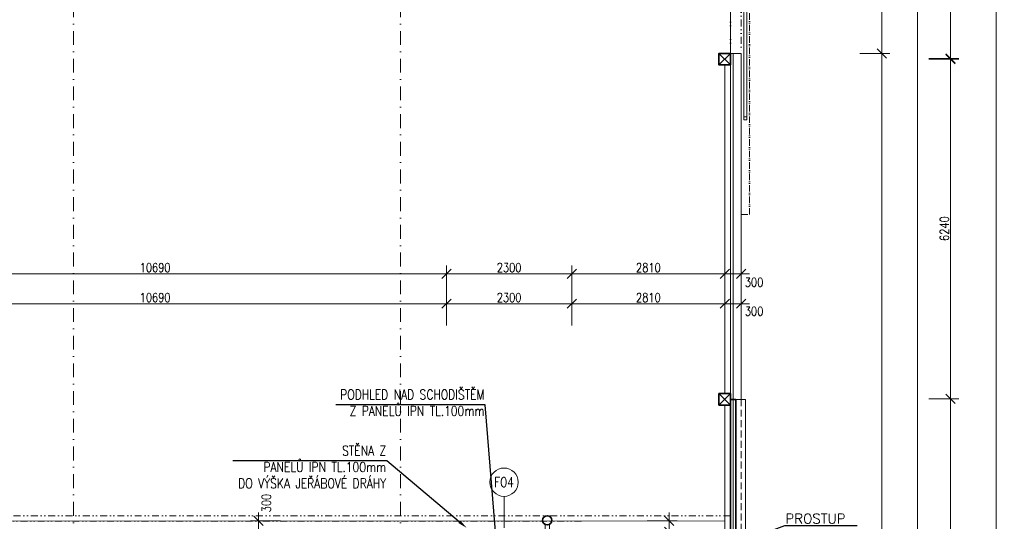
# Model space of a CAD drawing. Header units: millimetres. Extents: x -485339 to 350584, y -1189936 to 0.
# Tile 166 of 256: x -56865 to -38799, y -1016540 to -1007338. Entities that reach past the tile are written whole.
import ezdxf
from ezdxf import colors
from ezdxf.entities.mleader import LeaderData, LeaderLine
from ezdxf.enums import TextEntityAlignment as Align
from ezdxf.math import Vec2, Vec3

# ---------------------------------------------------------------- set-up
doc = ezdxf.new("R2010")
doc.units = ezdxf.units.MM
doc.header["$LTSCALE"] = 10
for name, pattern in [('ACAD_ISO12W100', [21, 12, -3, 0, -3, 0, -3]), ('DASHDOT', [25.4, 12.7, -6.35, 0, -6.35]), ('DĚLICÍ2', [15.875, 6.35, -3.175, 0, -3.175, 0, -3.175]), ('ČÁRKOVANÁ2', [9.525, 6.35, -3.175])]:
    doc.linetypes.add(name, pattern=pattern)
doc.layers.get('Defpoints').update_dxf_attribs({"color": 201})
for name, color, linetype, lineweight in [('N_popis', 10, 'Continuous', 18), ('N_čáry_obv.plášt', 212, 'Continuous', 18), ('N_čáry_obv.plášt_obrys', 212, 'Continuous', 35), ('N_čáry_plné', 10, 'Continuous', 18), ('St__otvory_dveře', 40, 'Continuous', 18), ('St_kóty', 132, 'Continuous', 18), ('St_lehký obvodový plášť', 152, 'Continuous', 18), ('St_sloupy_konstrukce haly', 5, 'Continuous', 35), ('St_sloupy_opláštění_půdorys', 25, 'Continuous', 35), ('St_čáry_nad', 250, 'DĚLICÍ2', 18), ('St_čáry_osy', 250, 'DASHDOT', 18), ('St_čáry_plné', 250, 'Continuous', 18), ('St_čáry_pod', 250, 'ČÁRKOVANÁ2', 18)]:
    doc.layers.add(name, color=color, linetype=linetype, lineweight=lineweight)
doc.layers.add('St_plocha_místn', color=140, linetype='Continuous', lineweight=18, plot=False)
doc.styles.get("Standard").update_dxf_attribs({"font": 'simplex.shx', "width": 0.8})
doc.linetypes.add('ZIGZAG', pattern='A,0.00254,-5.08,[131,ltypeshp.shx,S=5.08,R=0,X=-5.08,Y=0],-10.16,[131,ltypeshp.shx,S=5.08,R=180,X=5.08,Y=0],-5.08', length=20.32254)
doc.dimstyles.new('stavebníM100', dxfattribs={"dimtxt": 165, "dimasz": 170, "dimexe": 150, "dimexo": 100, "dimgap": 30, "dimtad": 1, "dimdec": 0, "dimtxsty": 'Standard', "dimblk": 'OBLIQUE', "dimcen": -2.5, "dimdle": 150, "dimclrd": 256, "dimclre": 256, "dimclrt": 256, "dimadec": 4, "dimazin": 0, "dimtfac": 1, "dimtdec": 0, "dimtmove": 2, "dimatfit": 3, "dimldrblk": 'OBLIQUE', "dimfxl": 400, "dimfxlon": 1, "dimlwd": -1, "dimlwe": -1, "dimarcsym": 0})

# ---------------------------------------------------------------- blocks, each defined once
blk = doc.blocks.new('G$CD8A98CDB')
at = {"layer": 'St_sloupy_konstrukce haly', "color": 250, "lineweight": 18, "ltscale": 2}
for points in [[(-825, 0), (825, 0)], [(-825, -80), (825, -80)]]:
    blk.add_lwpolyline(points, dxfattribs=at)
at = {"layer": 'St_sloupy_konstrukce haly', "ltscale": 2}
for centre in [(-900, -40), (900, -40)]:
    blk.add_circle(centre, 85, dxfattribs=at)
blk = doc.blocks.new('G$C0F2906C7')
at = {"layer": 'St_sloupy_opláštění_půdorys', "ltscale": 2}
blk.add_lwpolyline([(-105, -105), (105, -105), (105, 105), (-105, 105)], close=True, dxfattribs=at)
for points in [[(-105, 105), (105, -105)], [(105, 105), (-105, -105)]]:
    blk.add_lwpolyline(points, dxfattribs=at)
blk = doc.blocks.new('G$C0EBC1439')
at = {"layer": 'St__otvory_dveře', "color": 0, "linetype": 'ACAD_ISO12W100'}
for points in [[(0, 5490), (150, 5490), (150, 0)], [(0, -5490), (150, -5490), (150, 0)]]:
    blk.add_lwpolyline(points, dxfattribs=at)
at = {"layer": 'St__otvory_dveře', "color": 0}
for points in [[(50, 1000), (100, 1000), (100, 3750), (50, 3750)], [(50, 3700), (100, 3700), (100, 3750), (50, 3750)], [(50, 1000), (100, 1000), (100, 1050), (50, 1050)], [(50, -1000), (100, -1000), (100, -3750), (50, -3750)], [(50, -1000), (100, -1000), (100, -1050), (50, -1050)], [(50, -3700), (100, -3700), (100, -3750), (50, -3750)]]:
    blk.add_lwpolyline(points, close=True, dxfattribs=at)
blk = doc.blocks.new('_OBLIQUE')
at = {"color": 0, "linetype": 'ByBlock'}
blk.add_line((-0.5, -0.5), (0.5, 0.5), dxfattribs=at)
blk = doc.blocks.new('*D5767')
at = {"layer": 'Defpoints', "color": 0}
for p in [(-43625, -1007958), (-41047, -1007958), (-43725, -1026888)]:
    blk.add_point(p, dxfattribs=at)
at = {"layer": 'St_kóty'}
for p, q in [((-41047, -1027038), (-41047, -1007808)), ((-41447, -1007958), (-40897, -1007958)), ((-41447, -1026888), (-40897, -1026888))]:
    blk.add_line(p, q, dxfattribs=at)
at = {"layer": 'St_kóty', "linetype": 'ByBlock', "xscale": 170, "yscale": 170, "zscale": 170}
for p, rotation in [((-41047, -1007958), 90), ((-41047, -1026888), 270)]:
    blk.add_blockref('_OBLIQUE', p, dxfattribs=dict(at, rotation=rotation))
at = {"layer": 'St_kóty', "insert": (-41159, -1017423), "char_height": 165, "attachment_point": 5, "rotation": 90}
blk.add_mtext('18930', dxfattribs=at)
blk = doc.blocks.new('*D5768')
at = {"layer": 'Defpoints', "color": 0}
for p in [(-43625, -1002888), (-41047, -1002888), (-43625, -1007958)]:
    blk.add_point(p, dxfattribs=at)
at = {"layer": 'St_kóty'}
for p, q in [((-41047, -1002738), (-41047, -1005160)), ((-41447, -1002888), (-40897, -1002888)), ((-41047, -1008108), (-41047, -1005685)), ((-41447, -1007958), (-40897, -1007958))]:
    blk.add_line(p, q, dxfattribs=at)
at = {"layer": 'St_kóty', "linetype": 'ByBlock', "xscale": 170, "yscale": 170, "zscale": 170}
for p, rotation in [((-41047, -1002888), 90), ((-41047, -1007958), 270)]:
    blk.add_blockref('_OBLIQUE', p, dxfattribs=dict(at, rotation=rotation))
at = {"layer": 'St_kóty', "insert": (-41047, -1005423), "char_height": 165, "attachment_point": 5, "rotation": 90}
blk.add_mtext('5070\\P5400', dxfattribs=at)
blk = doc.blocks.new('*D5771')
at = {"layer": 'Defpoints', "color": 0}
for p in [(-43625, -992923), (-40393, -992923), (-59739, -1042046)]:
    blk.add_point(p, dxfattribs=at)
at = {"layer": 'St_kóty'}
for p, q in [((-40393, -1042196), (-40393, -992773)), ((-40793, -992923), (-40243, -992923)), ((-40793, -1042046), (-40243, -1042046))]:
    blk.add_line(p, q, dxfattribs=at)
at = {"layer": 'St_kóty', "linetype": 'ByBlock', "xscale": 170, "yscale": 170, "zscale": 170}
for p, rotation in [((-40393, -992923), 90), ((-40393, -1042046), 270)]:
    blk.add_blockref('_OBLIQUE', p, dxfattribs=dict(at, rotation=rotation))
at = {"layer": 'St_kóty', "insert": (-40506, -1017484), "char_height": 165, "attachment_point": 5, "rotation": 90}
blk.add_mtext('49123', dxfattribs=at)
blk = doc.blocks.new('*D5778')
at = {"layer": 'Defpoints', "color": 0}
for p in [(-43930, -1014291), (-39785, -1014291), (-43930, -1020531)]:
    blk.add_point(p, dxfattribs=at)
at = {"layer": 'St_kóty'}
for p, q in [((-39785, -1020681), (-39785, -1014141)), ((-40185, -1014291), (-39635, -1014291)), ((-40185, -1020531), (-39635, -1020531))]:
    blk.add_line(p, q, dxfattribs=at)
at = {"layer": 'St_kóty', "linetype": 'ByBlock', "xscale": 170, "yscale": 170, "zscale": 170}
for p, rotation in [((-39785, -1014291), 90), ((-39785, -1020531), 270)]:
    blk.add_blockref('_OBLIQUE', p, dxfattribs=dict(at, rotation=rotation))
at = {"layer": 'St_kóty', "insert": (-39898, -1017411), "char_height": 165, "attachment_point": 5, "rotation": 90}
blk.add_mtext('6240', dxfattribs=at)
blk = doc.blocks.new('*D5779')
at = {"layer": 'Defpoints', "color": 0}
for p in [(-43930, -1008051), (-39785, -1008051), (-43930, -1014291)]:
    blk.add_point(p, dxfattribs=at)
at = {"layer": 'St_kóty'}
for p, q in [((-40185, -1008051), (-39635, -1008051)), ((-39785, -1014441), (-39785, -1007901)), ((-40185, -1014291), (-39635, -1014291))]:
    blk.add_line(p, q, dxfattribs=at)
at = {"layer": 'St_kóty', "linetype": 'ByBlock', "xscale": 170, "yscale": 170, "zscale": 170}
for p, rotation in [((-39785, -1008051), 90), ((-39785, -1014291), 270)]:
    blk.add_blockref('_OBLIQUE', p, dxfattribs=dict(at, rotation=rotation))
at = {"layer": 'St_kóty', "insert": (-39898, -1011171), "char_height": 165, "attachment_point": 5, "rotation": 90}
blk.add_mtext('6240', dxfattribs=at)
blk = doc.blocks.new('*D5780')
at = {"layer": 'Defpoints', "color": 0}
for p in [(-43930, -1002783), (-39785, -1002783), (-43930, -1008063)]:
    blk.add_point(p, dxfattribs=at)
at = {"layer": 'St_kóty'}
for p, q in [((-39785, -1008213), (-39785, -1002633)), ((-40185, -1002783), (-39635, -1002783)), ((-40185, -1008063), (-39635, -1008063))]:
    blk.add_line(p, q, dxfattribs=at)
at = {"layer": 'St_kóty', "linetype": 'ByBlock', "xscale": 170, "yscale": 170, "zscale": 170}
for p, rotation in [((-39785, -1002783), 90), ((-39785, -1008063), 270)]:
    blk.add_blockref('_OBLIQUE', p, dxfattribs=dict(at, rotation=rotation))
at = {"layer": 'St_kóty', "insert": (-39898, -1005423), "char_height": 165, "attachment_point": 5, "rotation": 90}
blk.add_mtext('5280', dxfattribs=at)
blk = doc.blocks.new('*D5783')
at = {"layer": 'Defpoints', "color": 0}
for p in [(-43625, -992923), (-59725, -1060478), (-38949, -1060478)]:
    blk.add_point(p, dxfattribs=at)
at = {"layer": 'St_kóty'}
for p, q in [((-38949, -992773), (-38949, -1060628)), ((-39349, -992923), (-38799, -992923)), ((-39349, -1060478), (-38799, -1060478))]:
    blk.add_line(p, q, dxfattribs=at)
at = {"layer": 'St_kóty', "linetype": 'ByBlock', "xscale": 170, "yscale": 170, "zscale": 170}
for p, rotation in [((-38949, -992923), 90), ((-38949, -1060478), 270)]:
    blk.add_blockref('_OBLIQUE', p, dxfattribs=dict(at, rotation=rotation))
at = {"layer": 'St_kóty', "insert": (-39061, -1026700), "char_height": 165, "attachment_point": 5, "rotation": 90}
blk.add_mtext('67555', dxfattribs=at)
blk = doc.blocks.new('*D5911')
at = {"layer": 'Defpoints', "color": 0}
for p in [(-49035, -1011998), (-59725, -1014219), (-49035, -1015519)]:
    blk.add_point(p, dxfattribs=at)
at = {"layer": 'St_kóty'}
for p, q in [((-59725, -1012398), (-59725, -1011848)), ((-49035, -1012398), (-49035, -1011848)), ((-59875, -1011998), (-48885, -1011998))]:
    blk.add_line(p, q, dxfattribs=at)
at = {"layer": 'St_kóty', "linetype": 'ByBlock', "xscale": 170, "yscale": 170, "zscale": 170, "rotation": 180}
blk.add_blockref('_OBLIQUE', (-59725, -1011998), dxfattribs=at)
at = {"layer": 'St_kóty', "linetype": 'ByBlock', "xscale": 170, "yscale": 170, "zscale": 170}
blk.add_blockref('_OBLIQUE', (-49035, -1011998), dxfattribs=at)
at = {"layer": 'St_kóty', "insert": (-54380, -1011885), "char_height": 165, "attachment_point": 5}
blk.add_mtext('10690', dxfattribs=at)
blk = doc.blocks.new('*D5912')
at = {"layer": 'Defpoints', "color": 0}
for p in [(-46735, -1011998), (-49035, -1015519), (-46735, -1015519)]:
    blk.add_point(p, dxfattribs=at)
at = {"layer": 'St_kóty'}
for p, q in [((-49035, -1012398), (-49035, -1011848)), ((-46735, -1012398), (-46735, -1011848)), ((-49185, -1011998), (-46585, -1011998))]:
    blk.add_line(p, q, dxfattribs=at)
at = {"layer": 'St_kóty', "linetype": 'ByBlock', "xscale": 170, "yscale": 170, "zscale": 170, "rotation": 180}
blk.add_blockref('_OBLIQUE', (-49035, -1011998), dxfattribs=at)
at = {"layer": 'St_kóty', "linetype": 'ByBlock', "xscale": 170, "yscale": 170, "zscale": 170}
blk.add_blockref('_OBLIQUE', (-46735, -1011998), dxfattribs=at)
at = {"layer": 'St_kóty', "insert": (-47885, -1011885), "char_height": 165, "attachment_point": 5}
blk.add_mtext('2300', dxfattribs=at)
blk = doc.blocks.new('*D5913')
at = {"layer": 'Defpoints', "color": 0}
for p in [(-43925, -1011998), (-46735, -1015519), (-43925, -1015519)]:
    blk.add_point(p, dxfattribs=at)
at = {"layer": 'St_kóty'}
for p, q in [((-46735, -1012398), (-46735, -1011848)), ((-43925, -1012398), (-43925, -1011848)), ((-46885, -1011998), (-43775, -1011998))]:
    blk.add_line(p, q, dxfattribs=at)
at = {"layer": 'St_kóty', "linetype": 'ByBlock', "xscale": 170, "yscale": 170, "zscale": 170, "rotation": 180}
blk.add_blockref('_OBLIQUE', (-46735, -1011998), dxfattribs=at)
at = {"layer": 'St_kóty', "linetype": 'ByBlock', "xscale": 170, "yscale": 170, "zscale": 170}
blk.add_blockref('_OBLIQUE', (-43925, -1011998), dxfattribs=at)
at = {"layer": 'St_kóty', "insert": (-45330, -1011885), "char_height": 165, "attachment_point": 5}
blk.add_mtext('2810', dxfattribs=at)
blk = doc.blocks.new('*D5914')
at = {"layer": 'Defpoints', "color": 0}
for p in [(-43625, -1011998), (-43925, -1015519), (-43625, -1015519)]:
    blk.add_point(p, dxfattribs=at)
at = {"layer": 'St_kóty'}
for p, q in [((-43925, -1012398), (-43925, -1011848)), ((-43625, -1012398), (-43625, -1011848)), ((-44075, -1011998), (-43475, -1011998))]:
    blk.add_line(p, q, dxfattribs=at)
at = {"layer": 'St_kóty', "linetype": 'ByBlock', "xscale": 170, "yscale": 170, "zscale": 170, "rotation": 180}
blk.add_blockref('_OBLIQUE', (-43925, -1011998), dxfattribs=at)
at = {"layer": 'St_kóty', "linetype": 'ByBlock', "xscale": 170, "yscale": 170, "zscale": 170}
blk.add_blockref('_OBLIQUE', (-43625, -1011998), dxfattribs=at)
at = {"layer": 'St_kóty', "insert": (-43391, -1012154), "char_height": 165, "attachment_point": 5}
blk.add_mtext('300', dxfattribs=at)
blk = doc.blocks.new('*D5941')
at = {"layer": 'Defpoints', "color": 0}
for p in [(-49035, -1012548), (-59725, -1015230), (-49035, -1016531)]:
    blk.add_point(p, dxfattribs=at)
at = {"layer": 'St_kóty'}
for p, q in [((-59725, -1012948), (-59725, -1012398)), ((-49035, -1012948), (-49035, -1012398)), ((-59875, -1012548), (-48885, -1012548))]:
    blk.add_line(p, q, dxfattribs=at)
at = {"layer": 'St_kóty', "linetype": 'ByBlock', "xscale": 170, "yscale": 170, "zscale": 170, "rotation": 180}
blk.add_blockref('_OBLIQUE', (-59725, -1012548), dxfattribs=at)
at = {"layer": 'St_kóty', "linetype": 'ByBlock', "xscale": 170, "yscale": 170, "zscale": 170}
blk.add_blockref('_OBLIQUE', (-49035, -1012548), dxfattribs=at)
at = {"layer": 'St_kóty', "insert": (-54380, -1012435), "char_height": 165, "attachment_point": 5}
blk.add_mtext('10690', dxfattribs=at)
blk = doc.blocks.new('*D5942')
at = {"layer": 'Defpoints', "color": 0}
for p in [(-46735, -1012548), (-49035, -1016531), (-46735, -1016531)]:
    blk.add_point(p, dxfattribs=at)
at = {"layer": 'St_kóty'}
for p, q in [((-49035, -1012948), (-49035, -1012398)), ((-46735, -1012948), (-46735, -1012398)), ((-49185, -1012548), (-46585, -1012548))]:
    blk.add_line(p, q, dxfattribs=at)
at = {"layer": 'St_kóty', "linetype": 'ByBlock', "xscale": 170, "yscale": 170, "zscale": 170, "rotation": 180}
blk.add_blockref('_OBLIQUE', (-49035, -1012548), dxfattribs=at)
at = {"layer": 'St_kóty', "linetype": 'ByBlock', "xscale": 170, "yscale": 170, "zscale": 170}
blk.add_blockref('_OBLIQUE', (-46735, -1012548), dxfattribs=at)
at = {"layer": 'St_kóty', "insert": (-47885, -1012435), "char_height": 165, "attachment_point": 5}
blk.add_mtext('2300', dxfattribs=at)
blk = doc.blocks.new('*D5943')
at = {"layer": 'Defpoints', "color": 0}
for p in [(-43925, -1012548), (-46735, -1016531), (-43925, -1016531)]:
    blk.add_point(p, dxfattribs=at)
at = {"layer": 'St_kóty'}
for p, q in [((-46735, -1012948), (-46735, -1012398)), ((-43925, -1012948), (-43925, -1012398)), ((-46885, -1012548), (-43775, -1012548))]:
    blk.add_line(p, q, dxfattribs=at)
at = {"layer": 'St_kóty', "linetype": 'ByBlock', "xscale": 170, "yscale": 170, "zscale": 170, "rotation": 180}
blk.add_blockref('_OBLIQUE', (-46735, -1012548), dxfattribs=at)
at = {"layer": 'St_kóty', "linetype": 'ByBlock', "xscale": 170, "yscale": 170, "zscale": 170}
blk.add_blockref('_OBLIQUE', (-43925, -1012548), dxfattribs=at)
at = {"layer": 'St_kóty', "insert": (-45330, -1012435), "char_height": 165, "attachment_point": 5}
blk.add_mtext('2810', dxfattribs=at)
blk = doc.blocks.new('*D5944')
at = {"layer": 'Defpoints', "color": 0}
for p in [(-43625, -1012548), (-43925, -1016531), (-43625, -1016531)]:
    blk.add_point(p, dxfattribs=at)
at = {"layer": 'St_kóty'}
for p, q in [((-43925, -1012948), (-43925, -1012398)), ((-43625, -1012948), (-43625, -1012398)), ((-44075, -1012548), (-43475, -1012548))]:
    blk.add_line(p, q, dxfattribs=at)
at = {"layer": 'St_kóty', "linetype": 'ByBlock', "xscale": 170, "yscale": 170, "zscale": 170, "rotation": 180}
blk.add_blockref('_OBLIQUE', (-43925, -1012548), dxfattribs=at)
at = {"layer": 'St_kóty', "linetype": 'ByBlock', "xscale": 170, "yscale": 170, "zscale": 170}
blk.add_blockref('_OBLIQUE', (-43625, -1012548), dxfattribs=at)
at = {"layer": 'St_kóty', "insert": (-43390, -1012686), "char_height": 165, "attachment_point": 5}
blk.add_mtext('300', dxfattribs=at)
blk = doc.blocks.new('*D5947')
at = {"layer": 'Defpoints', "color": 0}
for p in [(-52481, -1016531), (-50885, -1016531), (-50885, -1016831)]:
    blk.add_point(p, dxfattribs=at)
at = {"layer": 'St_kóty'}
for p, q in [((-52081, -1016531), (-52631, -1016531)), ((-52481, -1016981), (-52481, -1016381)), ((-52081, -1016831), (-52631, -1016831))]:
    blk.add_line(p, q, dxfattribs=at)
at = {"layer": 'St_kóty', "linetype": 'ByBlock', "xscale": 170, "yscale": 170, "zscale": 170}
for p, rotation in [((-52481, -1016531), 90), ((-52481, -1016831), 270)]:
    blk.add_blockref('_OBLIQUE', p, dxfattribs=dict(at, rotation=rotation))
at = {"layer": 'St_kóty', "insert": (-52340, -1016205), "char_height": 165, "attachment_point": 5, "rotation": 90}
blk.add_mtext('300', dxfattribs=at)
blk = doc.blocks.new('*D5952')
at = {"layer": 'Defpoints', "color": 0}
for p in [(-46535, -1016531), (-44949, -1016531), (-46535, -1016731)]:
    blk.add_point(p, dxfattribs=at)
at = {"layer": 'St_kóty'}
for p, q in [((-45349, -1016531), (-44799, -1016531)), ((-44949, -1016881), (-44949, -1016381)), ((-45349, -1016731), (-44799, -1016731))]:
    blk.add_line(p, q, dxfattribs=at)
at = {"layer": 'St_kóty', "linetype": 'ByBlock', "xscale": 170, "yscale": 170, "zscale": 170}
for p, rotation in [((-44949, -1016531), 90), ((-44949, -1016731), 270)]:
    blk.add_blockref('_OBLIQUE', p, dxfattribs=dict(at, rotation=rotation))
at = {"layer": 'St_kóty', "insert": (-44804, -1017016), "char_height": 165, "attachment_point": 5, "rotation": 90}
blk.add_mtext('200', dxfattribs=at)

msp = doc.modelspace()

# ---------------------------------------------------------------- linework, layer by layer
at = {"layer": 'N_popis'}
msp.add_lwpolyline([(-47978.2, -1016082.2), (-47978.2, -1016663)], dxfattribs=at)
msp.add_circle((-47978.2, -1015822.3), 259.9, dxfattribs=at)
at = {"layer": 'N_čáry_obv.plášt', "linetype": 'ZIGZAG', "ltscale": 0.8}
msp.add_lwpolyline([(-43775.2, -1014302.6), (-43775.2, -1020672.6)], dxfattribs=at)
at = {"layer": 'N_čáry_obv.plášt_obrys'}
for points in [[(-43825.2, -1014302.6), (-43825.2, -1020672.6)], [(-43825.2, -1014302.6), (-43725.2, -1014302.6)], [(-43725.2, -1014302.6), (-43725.2, -1020672.6)]]:
    msp.add_lwpolyline(points, dxfattribs=at)
at = {"layer": 'N_čáry_plné', "ltscale": 2}
msp.add_lwpolyline([(-43545.2, -1014302.6), (-43545.2, -1026907.6), (-43825.2, -1026907.6)], dxfattribs=at)
at = {"layer": 'N_čáry_plné'}
msp.add_lwpolyline([(-43545.2, -1014302.6), (-43725.2, -1014302.6)], dxfattribs=at)
at = {"layer": 'St_lehký obvodový plášť', "ltscale": 2}
for points in [[(-43825.2, -1014302.6), (-43825.2, -1007957.6)], [(-43775.2, -1014302.6), (-43775.2, -1007957.6)]]:
    msp.add_lwpolyline(points, dxfattribs=at)
at = {"layer": 'St_plocha_místn'}
msp.add_lwpolyline([(-70034.9, -1015242.9), (-59724.9, -1015242.9), (-59724.9, -1016537.6), (-43925.2, -1016531.2), (-43925.2, -1014407.6), (-44035.2, -1014407.6), (-44035.2, -1014197.6), (-43925.2, -1014197.6), (-43925.2, -1008167.6), (-44035.2, -1008167.6), (-44035.2, -1007957.6), (-43825.2, -1007957.6), (-43825.2, -1002887.6), (-44035.2, -1002887.6), (-44035.2, -1002677.6), (-43925.2, -1002677.6), (-43925.2, -996647.6), (-44035.2, -996647.6), (-44035.2, -996437.6), (-43925.2, -996437.6), (-43925.2, -992922.8), (-140154.9, -992922.8)], dxfattribs=at)
at = {"layer": 'St_čáry_nad', "ltscale": 2}
for points in [[(-43825.2, -1007957.6), (-43825.2, -1002887.6)], [(-43625.1, -1002887.6), (-43625.2, -1007957.6)], [(-43825.2, -1016437.6), (-139879.9, -1016437.6)], [(-46557.7, -1016537.6), (-139879.9, -1016537.6)]]:
    msp.add_lwpolyline(points, dxfattribs=at)
at = {"layer": 'St_čáry_osy', "ltscale": 2}
for points in [[(-55879.9, -1041843.2), (-55879.9, -992785.6)], [(-49879.9, -1041843.2), (-49879.9, -992785.6)]]:
    msp.add_lwpolyline(points, dxfattribs=at)
at = {"layer": 'St_čáry_plné', "ltscale": 2}
for points in [[(-43825.2, -1007957.6), (-43625.2, -1007957.6)], [(-43625.2, -1007957.6), (-43625.2, -1014302.6)], [(-43925.2, -1008167.6), (-43925.2, -1014197.6)], [(-43925.2, -1014407.6), (-43925.2, -1020437.6)]]:
    msp.add_lwpolyline(points, dxfattribs=at)
at = {"layer": 'St_čáry_pod', "ltscale": 2}
msp.add_lwpolyline([(-43625.2, -1014302.6), (-43625.2, -1026887.6), (-44035.2, -1026887.6)], dxfattribs=at)

# ---------------------------------------------------------------- block references
at = {"layer": 'St__otvory_dveře'}
msp.add_blockref('G$C0EBC1439', (-43625.2, -1005422.6), dxfattribs=at)
at = {"layer": 'St_sloupy_konstrukce haly', "ltscale": 2, "rotation": 90}
msp.add_blockref('G$CD8A98CDB', (-47224.9, -1017422.6), dxfattribs=at)
at = {"layer": 'St_sloupy_opláštění_půdorys', "ltscale": 2, "rotation": 90}
for p in [(-43930.2, -1008062.6), (-43930.2, -1014302.6)]:
    msp.add_blockref('G$C0F2906C7', p, dxfattribs=at)

# ---------------------------------------------------------------- texts
at = {"layer": 'N_popis', "width": 0.8}
msp.add_text('F04', height=180, dxfattribs=at).set_placement((-47978.2, -1015822.3), align=Align.MIDDLE_CENTER)

# ---------------------------------------------------------------- dimensions: what is measured, and where the dimension line sits
at = {"layer": 'St_kóty'}
for base, p1, p2, picture, middle in [((-40393.4, -992922.8), (-59739.4, -1042045.8), (-43625.2, -992922.8), '*D5771', (-40505.9, -1017484.3)), ((-38948.9, -1060477.6), (-43625.2, -992922.8), (-59724.9, -1060477.6), '*D5783', (-39061.4, -1026700.2)), ((-39785.1, -1002782.6), (-43930.2, -1008062.6), (-43930.2, -1002782.6), '*D5780', (-39897.6, -1005422.6)), ((-41046.9, -1007957.6), (-43725.2, -1026887.6), (-43625.2, -1007957.6), '*D5767', (-41159.4, -1017422.6)), ((-39785.1, -1008050.9), (-43930.2, -1014290.9), (-43930.2, -1008050.9), '*D5779', (-39897.6, -1011170.9)), ((-39785.1, -1014290.9), (-43930.2, -1020530.9), (-43930.2, -1014290.9), '*D5778', (-39897.6, -1017410.9))]:
    dim = msp.add_linear_dim(base=base, p1=p1, p2=p2, angle=90, dimstyle='stavebníM100', dxfattribs=at)
    dim.commit()
    dim.dimension.update_dxf_attribs({"geometry": picture, "text_midpoint": middle})
dim = msp.add_linear_dim(base=(-41046.9, -1002887.6), p1=(-43625.2, -1007957.6), p2=(-43625.2, -1002887.6), angle=90, text='<>\\P5400', dimstyle='stavebníM100', override={"dimtxsty": 'Standard'}, dxfattribs=at)
dim.commit()
dim.dimension.update_dxf_attribs({"geometry": '*D5768', "text_midpoint": (-41046.9, -1005422.6), "dimtype": 160})
for base, p1, p2, picture, middle in [((-49034.9, -1011998), (-59724.9, -1014218.7), (-49034.9, -1015518.7), '*D5911', (-54379.9, -1011885.5)), ((-46734.9, -1011998), (-49034.9, -1015518.7), (-46734.9, -1015518.7), '*D5912', (-47884.9, -1011885.5)), ((-43925.2, -1011998), (-46734.9, -1015518.7), (-43925.2, -1015518.7), '*D5913', (-45330, -1011885.5)), ((-49034.9, -1012548), (-59724.9, -1015230.4), (-49034.9, -1016531.2), '*D5941', (-54379.9, -1012435.5)), ((-46734.9, -1012548), (-49034.9, -1016531.2), (-46734.9, -1016531.2), '*D5942', (-47884.9, -1012435.5)), ((-43925.2, -1012548), (-46734.9, -1016531.2), (-43925.2, -1016531.2), '*D5943', (-45330, -1012435.5))]:
    dim = msp.add_linear_dim(base=base, p1=p1, p2=p2, dimstyle='stavebníM100', dxfattribs=at)
    dim.commit()
    dim.dimension.update_dxf_attribs({"geometry": picture, "text_midpoint": middle})
for base, p1, p2, picture, middle in [((-43625.2, -1011998), (-43925.2, -1015518.7), (-43625.2, -1015518.7), '*D5914', (-43390.6, -1012154)), ((-43625.2, -1012548), (-43925.2, -1016531.2), (-43625.2, -1016531.2), '*D5944', (-43390.5, -1012685.7))]:
    dim = msp.add_linear_dim(base=base, p1=p1, p2=p2, dimstyle='stavebníM100', dxfattribs=at)
    dim.commit()
    dim.dimension.update_dxf_attribs({"geometry": picture, "text_midpoint": middle, "dimtype": 160})
for base, p1, p2, picture, middle in [((-52481.4, -1016531.2), (-50884.9, -1016831.2), (-50884.9, -1016531.2), '*D5947', (-52340.1, -1016204.9)), ((-44949.4, -1016531.2), (-46534.9, -1016731.2), (-46534.9, -1016531.2), '*D5952', (-44804.4, -1017016.2))]:
    dim = msp.add_linear_dim(base=base, p1=p1, p2=p2, angle=90, dimstyle='stavebníM100', dxfattribs=at)
    dim.commit()
    dim.dimension.update_dxf_attribs({"geometry": picture, "text_midpoint": middle, "dimtype": 160})

# ---------------------------------------------------------------- leaders
at = {"layer": 'N_popis'}
ml = msp.add_multileader_mtext('Standard', dxfattribs=at)
ml.set_content('PODHLED NAD SCHODIŠTĚM\\PZ PANELŮ IPN TL.100mm ')
ml.set_leader_properties()
ml.build(insert=Vec2(0, 0))
ml.multileader.update_dxf_attribs({"text_left_attachment_type": 6, "text_right_attachment_type": 6, "arrow_head_size": 180})
ctx = ml.context
ctx.base_point, ctx.char_height, ctx.arrow_head_size, ctx.plane_origin = Vec3(-51307, -1014402.6), 180, 180, Vec3(-47547.6, -1013438.2)
ctx.left_attachment, ctx.right_attachment, ctx.text_align_type = 6, 6, 2
notes = []
notes.append((ctx, [(0, (1, 1, 0), (-48325.9, -1014402.6), (-1, 0), 8, [(0, [(-48087.4, -1017261.9)], 0, [])])]))
ctx.mtext.insert, ctx.mtext.alignment, ctx.mtext.flow_direction = Vec3(-48335.9, -1014124.9), 3, 5
ml = msp.add_multileader_mtext('Standard', dxfattribs=at)
ml.set_content('STĚNA Z\\PPANELŮ IPN TL.100mm\\PDO VÝŠKA JEŘÁBOVÉ DRÁHY ')
ml.set_leader_properties()
ml.build(insert=Vec2(0, 0))
ml.multileader.update_dxf_attribs({"text_left_attachment_type": 6, "text_right_attachment_type": 6, "arrow_head_size": 180})
ctx = ml.context
ctx.base_point, ctx.char_height, ctx.arrow_head_size, ctx.plane_origin = Vec3(-53329.9, -1015432.8), 180, 180, Vec3(-49351.1, -1014468.5)
ctx.left_attachment, ctx.right_attachment, ctx.text_align_type = 6, 6, 2
notes.append((ctx, [(0, (1, 1, 0), (-50129.4, -1015432.8), (-1, 0), 8, [(0, [(-48661, -1016662.9)], 0, [])])]))
ctx.mtext.insert, ctx.mtext.alignment, ctx.mtext.flow_direction = Vec3(-50139.4, -1015155.1), 3, 5
ml = msp.add_multileader_mtext('Standard', dxfattribs=at)
ml.set_content('{\\W1;\\A1;\\H1.00002x;\\C256;PROSTUP \\PPRO VZT %%C315}')
ml.set_leader_properties()
ml.build(insert=Vec2(0, 0))
ml.multileader.update_dxf_attribs({"text_left_attachment_type": 6, "text_right_attachment_type": 6, "arrow_head_size": 180})
ctx = ml.context
ctx.base_point, ctx.char_height, ctx.arrow_head_size, ctx.plane_origin = Vec3(-42816.9, -1016617.4), 180, 180, Vec3(-42026.6, -1015680.4)
ctx.left_attachment, ctx.right_attachment = 6, 6
notes.append((ctx, [(0, (1, 1, 0), (-42824.9, -1016617.4), (1, 0), 8, [(0, [(-43776.2, -1016976.1)], 0, [])])]))
ctx.mtext.insert, ctx.mtext.flow_direction = Vec3(-42814.9, -1016401.4), 5
for ctx, leaders in notes:
    for number, flags, end, landing, length, lines in leaders:
        leader = LeaderData()
        leader.index, (leader.has_last_leader_line, leader.has_dogleg_vector, leader.attachment_direction) = number, flags
        leader.last_leader_point, leader.dogleg_vector, leader.dogleg_length = Vec3(end), Vec3(landing), length
        for number, points, colour, breaks in lines:
            line = LeaderLine()
            line.index, line.vertices, line.color, line.breaks = number, Vec3.list(points), colors.encode_raw_color(colour), breaks
            leader.lines.append(line)
        ctx.leaders.append(leader)

doc.saveas('drawing.dxf')
